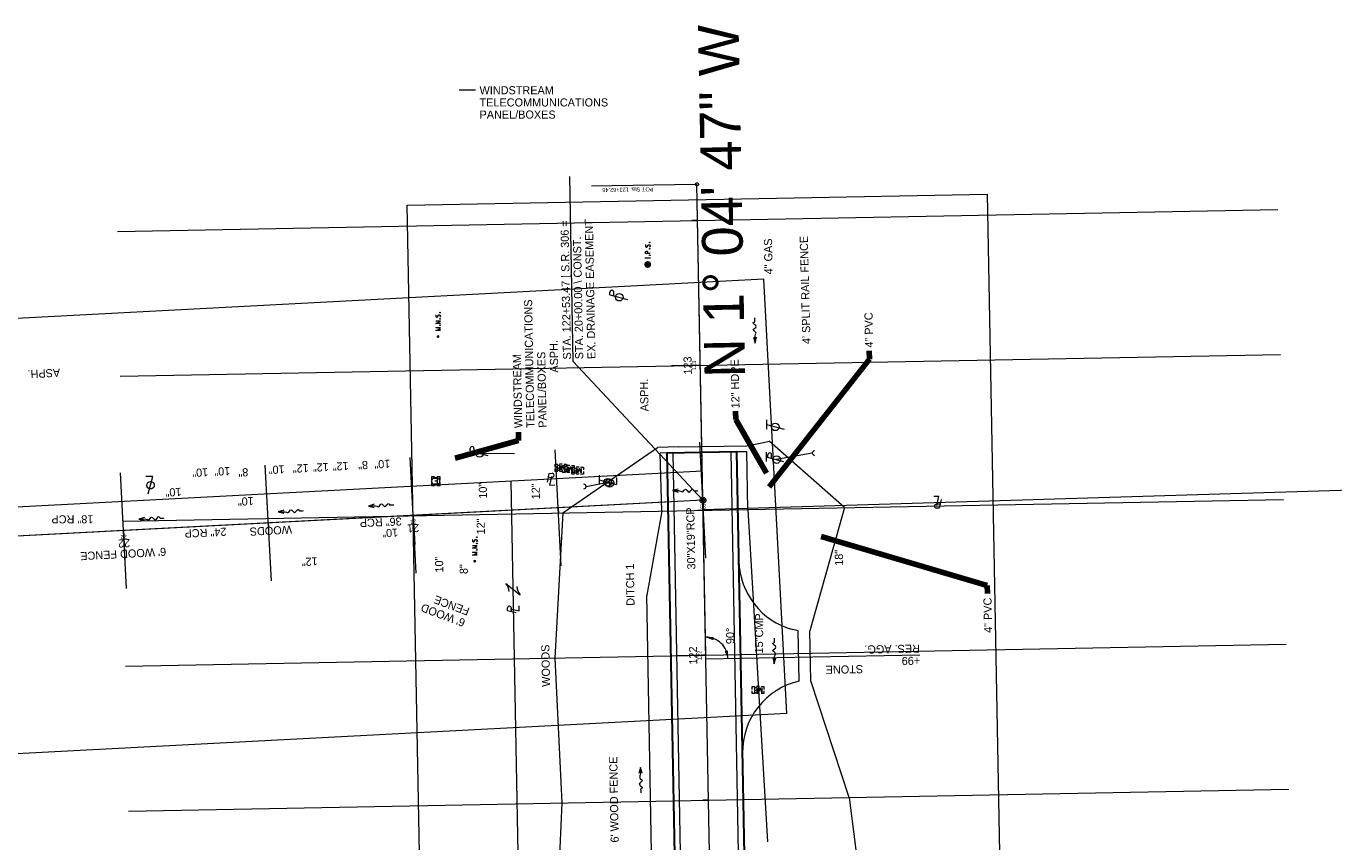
# Model space of a CAD drawing. Extents: x 2285774 to 2287976, y 637960 to 640390.
# Tile 8 of 9: x 2287126 to 2287577, y 640109 to 640390. Entities that reach past the tile are written whole.
import ezdxf
from ezdxf.enums import TextEntityAlignment as Align

# ---------------------------------------------------------------- set-up
doc = ezdxf.new("R2010")
doc.units = 0
doc.header["$LTSCALE"] = 20
doc.header["$MEASUREMENT"] = 0
for name, pattern in [('cl10', [50, 2.5, -2.5, 40, -2.5, 2.5]), ('cl100', [100, 10, -10, 60, -10, 10]), ('cl20', [100, 5, -5, 80, -5, 5]), ('DGN Style 7', [105.389891, 47.425451, -21.077978, 15.808484, -21.077978])]:
    doc.linetypes.add(name, pattern=pattern)
for name, color, linetype, lineweight, true_color in [('DR_X_Flow_Arrow', 7, 'Continuous', 0, 0x87cefa), ('PV_P_Drive', 7, 'Continuous', 13, 0xff1493), ('PV_P_Saw_Cut_Line', 7, 'Continuous', 13, 0x99cc33), ('PV_P_Shoulder', 7, 'Continuous', 13, 0xff8000), ('RW_P_Const_Limits', 7, 'constlimit', 0, 0x00ffa1), ('UT_X_Telecom', 7, 'Continuous', 0, 0xff8000), ('UT_X_Telecom_Cells', 7, 'Continuous', 0, 0xff8000)]:
    doc.layers.add(name, color=color, linetype=linetype, lineweight=lineweight, true_color=true_color)
for name, color, linetype, lineweight in [('DR_X_Text', 7, 'Continuous', 0), ('DV_X_Property_Line', 7, 'Continuous', 0), ('EV_Ecological_Text', 7, 'Continuous', 13), ('GE_P_CL_10', 7, 'cl10', 13), ('GE_P_CL_100', 7, 'cl100', 13), ('GE_P_CL_20', 7, 'cl20', 13), ('GE_P_Driveway_CL', 7, 'DGN Style 7', 13), ('GK_Clip_Borders', 7, 'Continuous', 0), ('GK_Patterns', 7, 'Continuous', 0), ('LT_X_Poles', 2, 'Continuous', 0), ('PV_P_EOP', 7, 'Continuous', 30), ('PV_X_Text', 7, 'Continuous', 0), ('RD_X_Cells', 7, 'Continuous', 0), ('RD_X_Text', 7, 'Continuous', 0), ('SV_P_Control_Cells_Set', 7, 'Continuous', 0), ('SV_P_Mon_Cells_Set', 7, 'Continuous', 0), ('SV_X_Control_Cells_Found', 7, 'Continuous', 0), ('TX_P_20', 7, 'Continuous', 13), ('UT_X_Electric_Cells', 1, 'Continuous', 0), ('UT_X_Misc_Cells', 7, 'Continuous', 0), ('UT_X_Telecom_Text', 7, 'Continuous', 0), ('UT_X_Water_Text', 7, 'Continuous', 0), ('VG_X_Text', 7, 'Continuous', 0)]:
    doc.layers.add(name, color=color, linetype=linetype, lineweight=lineweight)
doc.layers.add('GK_Visualization', color=7, linetype='Continuous', lineweight=13, true_color=0xff8000, plot=False)
doc.styles.add('L120', font='simplex.shx', dxfattribs={"height": 2.399995})
doc.styles.add('Slanted-Normal LS 0.50', font='font31.shx', dxfattribs={"height": 0.14})
doc.styles.add('Slanted-Normal LS 0.50_0', font='font31.shx')
doc.styles.add('Style-font30', font='font30.shx')
doc.styles.add('Style-font31', font='font31.shx')
doc.linetypes.add('constlimit', pattern='A,0.65,-0.1,[96,dgnlstyle-ODOT_Linestyles.shx,S=0.000398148,R=0,X=0,Y=0],-0.1', length=0.85)
doc.dimstyles.get("Standard").update_dxf_attribs({"dimtxt": 2.399995, "dimasz": 0.1, "dimexe": 0.05, "dimexo": 0.05, "dimgap": 0.05, "dimtad": 1, "dimlfac": 1.000002, "dimzin": 0, "dimdsep": 46, "dimtxsty": 'L120', "dimcen": 0.05, "dimclrd": 256, "dimclre": 256, "dimaunit": 1, "dimadec": 1, "dimazin": 0, "dimtfac": 1, "dimtmove": 0, "dimatfit": 3, "dimfxl": 1, "dimfrac": 1, "dimtolj": 1, "dimtzin": 0, "dimlwd": -1, "dimlwe": -1, "dimarcsym": 0})

# ---------------------------------------------------------------- blocks, each defined once
blk = doc.blocks.new('X')
at = {"layer": 'GK_Visualization'}
for p, q in [((-0.07, -0.07), (0.07, 0.07)), ((-0.07, 0.07), (0.07, -0.07))]:
    blk.add_line(p, q, dxfattribs=at)
blk = doc.blocks.new('*D14')
at = {"layer": 'TX_P_20'}
blk.add_arc((2287360.17, 640171.61), 7.58, 1.0798, 91.0798, dxfattribs=at)
at = {"layer": 'TX_P_20', "extrusion": (0, 0, -1)}
blk.add_solid([(-2287362.69, 640178.18), (-2287360.03, 640179.2), (-2287362.88, 640179.28)], dxfattribs=at)
at = {"layer": 'TX_P_20'}
blk.add_solid([(2287367.73, 640174.61), (2287367.75, 640171.76), (2287366.63, 640174.39)], dxfattribs=at)
at = {"layer": 'TX_P_20', "style": 'Slanted-Normal LS 0.50'}
blk.add_text('90°', height=2.8, rotation=91.0798, dxfattribs=at).set_placement((2287368.54, 640176.83), align=Align.MIDDLE_LEFT)
blk = doc.blocks.new('PLM_10')
at = {"layer": 'DV_X_Property_Line'}
blk.add_line((-0.04, 0.031), (0.025, 0.031), dxfattribs=at)
at = {"layer": 'DV_X_Property_Line', "flags": 128}
for points in [[(-0.061, -0.048), (-0.022, 0.1), (0.03, 0.1)], [(0.013, 0.048), (-0.026, -0.1), (0.061, -0.1)]]:
    blk.add_lwpolyline(points, dxfattribs=at)
at = {"layer": 'DV_X_Property_Line'}
blk.add_arc((0.024, 0.066), 0.0345, 270.471, 81.3281, dxfattribs=at)
blk = doc.blocks.new('PLM_11')
at = {"layer": 'DV_X_Property_Line'}
blk.add_line((-0.04, 0.031), (0.025, 0.031), dxfattribs=at)
at = {"layer": 'DV_X_Property_Line', "flags": 128}
for points in [[(-0.061, -0.048), (-0.022, 0.1), (0.03, 0.1)], [(0.013, 0.048), (-0.026, -0.1), (0.061, -0.1)]]:
    blk.add_lwpolyline(points, dxfattribs=at)
at = {"layer": 'DV_X_Property_Line'}
blk.add_arc((0.024, 0.066), 0.0345, 270.471, 81.3281, dxfattribs=at)
blk = doc.blocks.new('DFL-X_11')
at = {"layer": 'DR_X_Flow_Arrow', "flags": 128}
blk.add_lwpolyline([(-0.08, -0.021), (0, 0), (-0.08, 0.022)], dxfattribs=at)
at = {"layer": 'DR_X_Flow_Arrow'}
blk.add_open_spline([(0, 0), (-0.028, 0), (-0.055, 0), (-0.083, 0), (-0.094, 0), (-0.105, 0.005), (-0.116, 0.008), (-0.123, 0.01), (-0.131, 0.013), (-0.137, 0.015), (-0.152, 0.02), (-0.165, -0.02), (-0.179, -0.022), (-0.195, -0.023), (-0.212, 0.018), (-0.228, 0.019), (-0.245, 0.021), (-0.266, -0.028), (-0.284, -0.022), (-0.29, -0.02), (-0.287, 0.001), (-0.295, 0.001), (-0.313, 0), (-0.332, 0), (-0.35, 0)], degree=3, knots=[0, 0, 0, 0, 0.203531, 0.203531, 0.203531, 0.286234, 0.286234, 0.286234, 0.340272, 0.340272, 0.340272, 0.477755, 0.477755, 0.477755, 0.633727, 0.633727, 0.633727, 0.804111, 0.804111, 0.804111, 0.865463, 0.865463, 0.865463, 1, 1, 1, 1], dxfattribs=at)
blk = doc.blocks.new('DFL-X_12')
at = {"layer": 'DR_X_Flow_Arrow', "flags": 128}
blk.add_lwpolyline([(-0.08, -0.021), (0, 0), (-0.08, 0.022)], dxfattribs=at)
at = {"layer": 'DR_X_Flow_Arrow'}
blk.add_open_spline([(0, 0), (-0.028, 0), (-0.055, 0), (-0.083, 0), (-0.094, 0), (-0.105, 0.005), (-0.116, 0.008), (-0.123, 0.01), (-0.131, 0.013), (-0.137, 0.015), (-0.152, 0.02), (-0.165, -0.02), (-0.179, -0.022), (-0.195, -0.023), (-0.212, 0.018), (-0.228, 0.02), (-0.245, 0.021), (-0.266, -0.028), (-0.284, -0.022), (-0.29, -0.02), (-0.287, 0.001), (-0.295, 0.001), (-0.313, 0), (-0.332, 0), (-0.35, 0)], degree=3, knots=[0, 0, 0, 0, 0.203531, 0.203531, 0.203531, 0.286234, 0.286234, 0.286234, 0.340272, 0.340272, 0.340272, 0.477755, 0.477755, 0.477755, 0.633727, 0.633727, 0.633727, 0.804111, 0.804111, 0.804111, 0.865463, 0.865463, 0.865463, 1, 1, 1, 1], dxfattribs=at)
blk = doc.blocks.new('DFL-X_13')
at = {"layer": 'DR_X_Flow_Arrow', "flags": 128}
blk.add_lwpolyline([(-0.08, -0.021), (0, 0), (-0.08, 0.021)], dxfattribs=at)
at = {"layer": 'DR_X_Flow_Arrow'}
blk.add_open_spline([(0, 0), (-0.028, 0), (-0.055, 0), (-0.083, 0), (-0.094, 0), (-0.105, 0.005), (-0.116, 0.008), (-0.123, 0.01), (-0.13, 0.013), (-0.137, 0.015), (-0.153, 0.02), (-0.164, -0.02), (-0.179, -0.022), (-0.196, -0.023), (-0.211, 0.018), (-0.228, 0.019), (-0.246, 0.021), (-0.266, -0.028), (-0.284, -0.022), (-0.29, -0.02), (-0.287, 0.001), (-0.295, 0.001), (-0.313, 0), (-0.332, 0), (-0.35, 0)], degree=3, knots=[0, 0, 0, 0, 0.203531, 0.203531, 0.203531, 0.286234, 0.286234, 0.286234, 0.340272, 0.340272, 0.340272, 0.477755, 0.477755, 0.477755, 0.633727, 0.633727, 0.633727, 0.804111, 0.804111, 0.804111, 0.865463, 0.865463, 0.865463, 1, 1, 1, 1], dxfattribs=at)
blk = doc.blocks.new('DFL-X_14')
at = {"layer": 'DR_X_Flow_Arrow', "flags": 128}
blk.add_lwpolyline([(-0.08, -0.021), (0, 0), (-0.08, 0.021)], dxfattribs=at)
at = {"layer": 'DR_X_Flow_Arrow'}
blk.add_open_spline([(0, 0), (-0.028, 0), (-0.055, 0), (-0.083, 0), (-0.094, 0), (-0.105, 0.005), (-0.116, 0.008), (-0.123, 0.01), (-0.13, 0.013), (-0.137, 0.015), (-0.153, 0.02), (-0.164, -0.02), (-0.179, -0.022), (-0.196, -0.023), (-0.211, 0.018), (-0.228, 0.019), (-0.246, 0.021), (-0.266, -0.028), (-0.284, -0.022), (-0.29, -0.02), (-0.287, 0.001), (-0.295, 0.001), (-0.313, 0), (-0.332, 0), (-0.35, 0)], degree=3, knots=[0, 0, 0, 0, 0.203531, 0.203531, 0.203531, 0.286234, 0.286234, 0.286234, 0.340272, 0.340272, 0.340272, 0.477755, 0.477755, 0.477755, 0.633727, 0.633727, 0.633727, 0.804111, 0.804111, 0.804111, 0.865463, 0.865463, 0.865463, 1, 1, 1, 1], dxfattribs=at)
blk = doc.blocks.new('DFL-X_15')
at = {"layer": 'DR_X_Flow_Arrow', "flags": 128}
blk.add_lwpolyline([(-0.08, -0.021), (0, 0), (-0.08, 0.021)], dxfattribs=at)
at = {"layer": 'DR_X_Flow_Arrow'}
blk.add_open_spline([(0, 0), (-0.028, 0), (-0.055, 0), (-0.083, 0), (-0.094, 0), (-0.105, 0.005), (-0.116, 0.008), (-0.123, 0.01), (-0.13, 0.013), (-0.137, 0.015), (-0.153, 0.02), (-0.164, -0.02), (-0.179, -0.022), (-0.196, -0.023), (-0.211, 0.018), (-0.228, 0.019), (-0.246, 0.021), (-0.266, -0.028), (-0.284, -0.022), (-0.29, -0.02), (-0.287, 0.001), (-0.295, 0.001), (-0.313, 0), (-0.332, 0), (-0.35, 0)], degree=3, knots=[0, 0, 0, 0, 0.203531, 0.203531, 0.203531, 0.286234, 0.286234, 0.286234, 0.340272, 0.340272, 0.340272, 0.477755, 0.477755, 0.477755, 0.633727, 0.633727, 0.633727, 0.804111, 0.804111, 0.804111, 0.865463, 0.865463, 0.865463, 1, 1, 1, 1], dxfattribs=at)
blk = doc.blocks.new('TELP_5')
at = {"layer": 'UT_X_Telecom_Cells'}
for p, q in [((0.12, 0.15), (-0.04, 0.15)), ((0.04, 0.15), (-0.04, -0.15))]:
    blk.add_line(p, q, dxfattribs=at)
blk.add_circle((0, 0), 0.065, dxfattribs=at)
blk = doc.blocks.new('TPW_17')
at = {"layer": 'UT_X_Misc_Cells'}
for p, q in [((0.128, 0.18), (-0.032, 0.18)), ((0.048, 0.18), (-0.032, -0.12)), ((0.023, 0.086), (0.083, 0.086)), ((0.04, 0.15), (0.083, 0.15))]:
    blk.add_line(p, q, dxfattribs=at)
blk.add_circle((0, 0), 0.065, dxfattribs=at)
blk.add_arc((0.083, 0.118), 0.0319, 268.8767, 91.1233, dxfattribs=at)
blk = doc.blocks.new('PP_1')
at = {"layer": 'UT_X_Electric_Cells'}
for p, q in [((0.043, 0.16), (-0.037, -0.14)), ((0.026, 0.096), (0.085, 0.096)), ((0.043, 0.16), (0.085, 0.16))]:
    blk.add_line(p, q, dxfattribs=at)
blk.add_circle((0, 0), 0.065, dxfattribs=at)
blk.add_arc((0.086, 0.128), 0.0319, 268.8767, 91.1233, dxfattribs=at)
blk = doc.blocks.new('TLGT')
at = {"layer": 'UT_X_Misc_Cells'}
for p, q in [((0.12, 0.15), (-0.04, 0.15)), ((0.04, 0.15), (-0.04, -0.15)), ((0.08, -0.15), (-0.04, -0.15))]:
    blk.add_line(p, q, dxfattribs=at)
blk.add_circle((0, 0), 0.065, dxfattribs=at)
blk = doc.blocks.new('MB_1')
at = {"layer": 'RD_X_Cells'}
for p, q in [((-0.026, 0.061), (0.025, 0.061)), ((-0.026, -0.061), (0.025, -0.061))]:
    blk.add_line(p, q, dxfattribs=at)
at = {"layer": 'RD_X_Cells', "flags": 128}
for points in [[(-0.1, 0.013), (-0.1, 0.061), (-0.051, 0.061)], [(-0.065, -0.04), (-0.065, 0.04), (-0.036, -0.04), (-0.008, 0.04), (-0.008, -0.04)], [(0.051, 0.003), (0.054, 0.007), (0.056, 0.009), (0.057, 0.01), (0.058, 0.012), (0.059, 0.014), (0.06, 0.016), (0.061, 0.02), (0.061, 0.022), (0.061, 0.025), (0.061, 0.029), (0.059, 0.032), (0.057, 0.034), (0.054, 0.037), (0.052, 0.038), (0.05, 0.039), (0.047, 0.04), (0.016, 0.04), (0.016, -0.04), (0.051, -0.04), (0.055, -0.037), (0.059, -0.034), (0.062, -0.029), (0.064, -0.024), (0.065, -0.018), (0.065, -0.014), (0.064, -0.01), (0.061, -0.005), (0.058, -0.001), (0.051, 0.003), (0.016, 0.003)], [(0.05, 0.061), (0.1, 0.061), (0.1, 0.013)], [(-0.051, -0.061), (-0.1, -0.061), (-0.1, -0.013)], [(0.1, -0.013), (0.1, -0.061), (0.05, -0.061)]]:
    blk.add_lwpolyline(points, dxfattribs=at)
blk = doc.blocks.new('IPS_5')
at = {"layer": 'SV_P_Mon_Cells_Set'}
h = blk.add_hatch(color=256, dxfattribs=at)
edge = h.paths.add_edge_path()
edge.add_arc((0, 0), 0.06, 0, 360)
at = {"layer": 'SV_P_Mon_Cells_Set', "flags": 128}
for points in [[(0.101, 0.04), (0.119, 0.04)], [(0.11, -0.04), (0.11, 0.04)], [(0.188, -0.04), (0.188, 0.04), (0.214, 0.04), (0.217, 0.039), (0.221, 0.038), (0.223, 0.037), (0.224, 0.036), (0.227, 0.033), (0.228, 0.029), (0.229, 0.024), (0.229, 0.017), (0.229, 0.014), (0.228, 0.01), (0.226, 0.006), (0.223, 0.004), (0.222, 0.003), (0.219, 0.002), (0.214, 0.001), (0.188, 0.001)], [(0.338, 0.034), (0.337, 0.036), (0.336, 0.037), (0.331, 0.039), (0.325, 0.04), (0.32, 0.04), (0.319, 0.04), (0.311, 0.038), (0.305, 0.034), (0.302, 0.029), (0.3, 0.024), (0.3, 0.021), (0.302, 0.016), (0.306, 0.011), (0.336, -0.008), (0.339, -0.01), (0.34, -0.013), (0.341, -0.017), (0.341, -0.02), (0.341, -0.024), (0.34, -0.027), (0.339, -0.03), (0.338, -0.032), (0.337, -0.034), (0.335, -0.036), (0.334, -0.037), (0.331, -0.039), (0.33, -0.039), (0.325, -0.04), (0.317, -0.04), (0.312, -0.039), (0.305, -0.034), (0.3, -0.03)], [(0.101, -0.04), (0.119, -0.04)], [(0.158, -0.029), (0.16, -0.029), (0.162, -0.03), (0.164, -0.033), (0.164, -0.036), (0.162, -0.039), (0.16, -0.04), (0.158, -0.04), (0.156, -0.039), (0.154, -0.036), (0.154, -0.033), (0.156, -0.03), (0.158, -0.029)], [(0.27, -0.029), (0.273, -0.029), (0.275, -0.03), (0.276, -0.033), (0.276, -0.036), (0.275, -0.039), (0.273, -0.04), (0.27, -0.04), (0.268, -0.039), (0.267, -0.036), (0.267, -0.033), (0.268, -0.03), (0.27, -0.029)], [(0.379, -0.029), (0.382, -0.029), (0.384, -0.03), (0.385, -0.033), (0.385, -0.036), (0.384, -0.039), (0.382, -0.04), (0.379, -0.04), (0.378, -0.039), (0.376, -0.036), (0.376, -0.033), (0.378, -0.03), (0.379, -0.029)]]:
    blk.add_lwpolyline(points, dxfattribs=at)
blk = doc.blocks.new('MB_2')
at = {"layer": 'RD_X_Cells'}
for p, q in [((-0.026, 0.061), (0.025, 0.061)), ((-0.026, -0.061), (0.025, -0.061))]:
    blk.add_line(p, q, dxfattribs=at)
at = {"layer": 'RD_X_Cells', "flags": 128}
for points in [[(-0.1, 0.013), (-0.1, 0.061), (-0.051, 0.061)], [(-0.065, -0.04), (-0.065, 0.04), (-0.036, -0.04), (-0.008, 0.04), (-0.008, -0.04)], [(0.051, 0.003), (0.054, 0.007), (0.056, 0.009), (0.057, 0.01), (0.058, 0.012), (0.059, 0.014), (0.06, 0.016), (0.061, 0.02), (0.061, 0.022), (0.061, 0.025), (0.061, 0.029), (0.059, 0.032), (0.057, 0.034), (0.054, 0.037), (0.052, 0.038), (0.05, 0.039), (0.047, 0.04), (0.016, 0.04), (0.016, -0.04), (0.051, -0.04), (0.055, -0.037), (0.059, -0.034), (0.062, -0.029), (0.064, -0.024), (0.065, -0.018), (0.065, -0.014), (0.064, -0.01), (0.061, -0.005), (0.058, -0.001), (0.051, 0.003), (0.016, 0.003)], [(0.05, 0.061), (0.1, 0.061), (0.1, 0.013)], [(-0.051, -0.061), (-0.1, -0.061), (-0.1, -0.013)], [(0.1, -0.013), (0.1, -0.061), (0.05, -0.061)]]:
    blk.add_lwpolyline(points, dxfattribs=at)
blk = doc.blocks.new('MB_3')
at = {"layer": 'RD_X_Cells'}
for p, q in [((-0.026, 0.061), (0.024, 0.061)), ((-0.026, -0.061), (0.024, -0.061))]:
    blk.add_line(p, q, dxfattribs=at)
at = {"layer": 'RD_X_Cells', "flags": 128}
for points in [[(-0.1, 0.013), (-0.1, 0.061), (-0.052, 0.061)], [(-0.065, -0.04), (-0.065, 0.04), (-0.036, -0.04), (-0.008, 0.04), (-0.008, -0.04)], [(0.051, 0.003), (0.054, 0.007), (0.056, 0.009), (0.057, 0.01), (0.058, 0.012), (0.059, 0.014), (0.06, 0.016), (0.061, 0.02), (0.061, 0.022), (0.061, 0.025), (0.061, 0.029), (0.059, 0.032), (0.057, 0.034), (0.054, 0.037), (0.052, 0.038), (0.05, 0.039), (0.047, 0.04), (0.016, 0.04), (0.016, -0.04), (0.051, -0.04), (0.055, -0.037), (0.059, -0.034), (0.062, -0.029), (0.064, -0.024), (0.065, -0.018), (0.065, -0.014), (0.064, -0.01), (0.061, -0.005), (0.058, -0.001), (0.051, 0.003), (0.016, 0.003)], [(0.05, 0.061), (0.1, 0.061), (0.1, 0.013)], [(-0.052, -0.061), (-0.1, -0.061), (-0.1, -0.013)], [(0.1, -0.013), (0.1, -0.061), (0.05, -0.061)]]:
    blk.add_lwpolyline(points, dxfattribs=at)
blk = doc.blocks.new('MB_4')
at = {"layer": 'RD_X_Cells'}
for p, q in [((-0.026, 0.061), (0.024, 0.061)), ((-0.026, -0.061), (0.024, -0.061))]:
    blk.add_line(p, q, dxfattribs=at)
at = {"layer": 'RD_X_Cells', "flags": 128}
for points in [[(-0.1, 0.013), (-0.1, 0.061), (-0.052, 0.061)], [(-0.065, -0.04), (-0.065, 0.04), (-0.036, -0.04), (-0.008, 0.04), (-0.008, -0.04)], [(0.051, 0.003), (0.054, 0.007), (0.056, 0.009), (0.057, 0.01), (0.058, 0.012), (0.059, 0.014), (0.06, 0.016), (0.061, 0.02), (0.061, 0.022), (0.061, 0.025), (0.061, 0.029), (0.059, 0.032), (0.057, 0.034), (0.054, 0.037), (0.052, 0.038), (0.05, 0.039), (0.047, 0.04), (0.016, 0.04), (0.016, -0.04), (0.051, -0.04), (0.055, -0.037), (0.059, -0.034), (0.062, -0.029), (0.064, -0.024), (0.065, -0.018), (0.065, -0.014), (0.064, -0.01), (0.061, -0.005), (0.058, -0.001), (0.051, 0.003), (0.016, 0.003)], [(0.05, 0.061), (0.1, 0.061), (0.1, 0.013)], [(-0.052, -0.061), (-0.1, -0.061), (-0.1, -0.013)], [(0.1, -0.013), (0.1, -0.061), (0.05, -0.061)]]:
    blk.add_lwpolyline(points, dxfattribs=at)
blk = doc.blocks.new('EM')
at = {"layer": 'UT_X_Electric_Cells'}
blk.add_line((-0.028, 0), (0.017, 0), dxfattribs=at)
at = {"layer": 'UT_X_Electric_Cells', "flags": 128}
for points in [[(-0.02, 0.075), (-0.075, 0.075), (-0.075, 0.02)], [(0.028, 0.045), (-0.028, 0.045), (-0.028, -0.045), (0.028, -0.045)], [(0.075, 0.02), (0.075, 0.075), (0.02, 0.075)], [(-0.075, -0.02), (-0.075, -0.075), (-0.02, -0.075)], [(0.02, -0.075), (0.075, -0.075), (0.075, -0.02)]]:
    blk.add_lwpolyline(points, dxfattribs=at)
at = {"layer": 'UT_X_Electric_Cells'}
blk.add_circle((0, 0), 0.0675, dxfattribs=at)
blk = doc.blocks.new('PP_2')
at = {"layer": 'UT_X_Electric_Cells'}
for p, q in [((0.043, 0.16), (-0.037, -0.14)), ((0.026, 0.096), (0.085, 0.096)), ((0.043, 0.16), (0.085, 0.16))]:
    blk.add_line(p, q, dxfattribs=at)
blk.add_circle((0, 0), 0.065, dxfattribs=at)
blk.add_arc((0.086, 0.128), 0.0319, 268.8767, 91.1233, dxfattribs=at)
blk = doc.blocks.new('LPOLE_4')
at = {"layer": 'LT_X_Poles', "flags": 128}
blk.add_lwpolyline([(0.039, 0.148), (-0.039, -0.152), (0.079, -0.152)], dxfattribs=at)
at = {"layer": 'LT_X_Poles'}
blk.add_circle((0, 0), 0.065, dxfattribs=at)
blk = doc.blocks.new('DM_4')
at = {"layer": 'UT_X_Misc_Cells'}
h = blk.add_hatch(color=256, dxfattribs=at)
edge = h.paths.add_edge_path()
edge.add_arc((0, 0), 0.01, 0, 360)
blk.add_arc((0.04, 0), 0.04, 90, 270, dxfattribs=at)
blk = doc.blocks.new('DM_5')
at = {"layer": 'UT_X_Misc_Cells'}
h = blk.add_hatch(color=256, dxfattribs=at)
edge = h.paths.add_edge_path()
edge.add_arc((0, 0), 0.01, 0, 360)
blk.add_arc((0.04, 0), 0.04, 90, 270, dxfattribs=at)
blk = doc.blocks.new('MNAILS')
at = {"layer": 'SV_P_Control_Cells_Set'}
h = blk.add_hatch(color=256, dxfattribs=at)
edge = h.paths.add_edge_path()
edge.add_arc((0, 0), 0.0249, 0, 360)
at = {"layer": 'SV_P_Control_Cells_Set', "flags": 128}
for points in [[(0.105, -0.04), (0.105, 0.04), (0.13, -0.04), (0.154, 0.04), (0.154, -0.04)], [(0.223, -0.04), (0.223, 0.04), (0.264, -0.04), (0.264, 0.04)], [(0.372, 0.034), (0.371, 0.036), (0.369, 0.037), (0.364, 0.039), (0.358, 0.04), (0.354, 0.04), (0.352, 0.04), (0.345, 0.038), (0.339, 0.034), (0.335, 0.029), (0.334, 0.024), (0.334, 0.02), (0.335, 0.015), (0.339, 0.011), (0.37, -0.008), (0.372, -0.01), (0.373, -0.013), (0.375, -0.017), (0.375, -0.02), (0.374, -0.024), (0.373, -0.027), (0.372, -0.03), (0.371, -0.032), (0.37, -0.034), (0.369, -0.036), (0.367, -0.038), (0.365, -0.039), (0.363, -0.039), (0.358, -0.04), (0.35, -0.04), (0.345, -0.039), (0.338, -0.034), (0.334, -0.031)], [(0.193, -0.029), (0.195, -0.029), (0.197, -0.031), (0.199, -0.033), (0.199, -0.036), (0.197, -0.039), (0.195, -0.04), (0.193, -0.04), (0.191, -0.039), (0.189, -0.036), (0.189, -0.033), (0.191, -0.031), (0.193, -0.029)], [(0.303, -0.029), (0.306, -0.029), (0.308, -0.031), (0.31, -0.033), (0.31, -0.036), (0.308, -0.039), (0.306, -0.04), (0.303, -0.04), (0.302, -0.039), (0.3, -0.036), (0.3, -0.033), (0.302, -0.031), (0.303, -0.029)], [(0.413, -0.029), (0.415, -0.029), (0.417, -0.031), (0.419, -0.033), (0.419, -0.036), (0.417, -0.039), (0.415, -0.04), (0.413, -0.04), (0.411, -0.039), (0.409, -0.036), (0.409, -0.033), (0.411, -0.031), (0.413, -0.029)]]:
    blk.add_lwpolyline(points, dxfattribs=at)
blk = doc.blocks.new('MNAILS_1')
at = {"layer": 'SV_P_Control_Cells_Set'}
h = blk.add_hatch(color=256, dxfattribs=at)
edge = h.paths.add_edge_path()
edge.add_arc((0, 0), 0.0249, 0, 360)
at = {"layer": 'SV_P_Control_Cells_Set', "flags": 128}
for points in [[(0.105, -0.04), (0.105, 0.04), (0.13, -0.04), (0.154, 0.04), (0.154, -0.04)], [(0.223, -0.04), (0.223, 0.04), (0.264, -0.04), (0.264, 0.04)], [(0.372, 0.034), (0.371, 0.036), (0.369, 0.037), (0.364, 0.039), (0.358, 0.04), (0.354, 0.04), (0.352, 0.04), (0.345, 0.038), (0.339, 0.034), (0.335, 0.029), (0.334, 0.024), (0.334, 0.02), (0.335, 0.015), (0.339, 0.011), (0.37, -0.008), (0.372, -0.01), (0.373, -0.013), (0.375, -0.017), (0.375, -0.02), (0.374, -0.024), (0.373, -0.027), (0.372, -0.03), (0.371, -0.032), (0.37, -0.034), (0.369, -0.036), (0.367, -0.038), (0.365, -0.039), (0.363, -0.039), (0.358, -0.04), (0.35, -0.04), (0.345, -0.039), (0.338, -0.034), (0.334, -0.031)], [(0.193, -0.029), (0.195, -0.029), (0.197, -0.031), (0.199, -0.033), (0.199, -0.036), (0.197, -0.039), (0.195, -0.04), (0.193, -0.04), (0.191, -0.039), (0.189, -0.036), (0.189, -0.033), (0.191, -0.031), (0.193, -0.029)], [(0.303, -0.029), (0.306, -0.029), (0.308, -0.031), (0.31, -0.033), (0.31, -0.036), (0.308, -0.039), (0.306, -0.04), (0.303, -0.04), (0.302, -0.039), (0.3, -0.036), (0.3, -0.033), (0.302, -0.031), (0.303, -0.029)], [(0.413, -0.029), (0.415, -0.029), (0.417, -0.031), (0.419, -0.033), (0.419, -0.036), (0.417, -0.039), (0.415, -0.04), (0.413, -0.04), (0.411, -0.039), (0.409, -0.036), (0.409, -0.033), (0.411, -0.031), (0.413, -0.029)]]:
    blk.add_lwpolyline(points, dxfattribs=at)
blk = doc.blocks.new('BM_2')
at = {"layer": 'SV_X_Control_Cells_Found'}
for p, q in [((-0.071, 0), (0.07, 0)), ((0, 0.07), (0, -0.071))]:
    blk.add_line(p, q, dxfattribs=at)
blk.add_circle((0, 0), 0.0705, dxfattribs=at)
blk = doc.blocks.new('DFL-X_33')
at = {"layer": 'DR_X_Flow_Arrow', "flags": 128}
blk.add_lwpolyline([(-0.08, -0.021), (0, 0), (-0.08, 0.022)], dxfattribs=at)
at = {"layer": 'DR_X_Flow_Arrow'}
blk.add_open_spline([(0, 0), (-0.028, 0), (-0.055, 0), (-0.083, 0), (-0.094, 0), (-0.105, 0.005), (-0.116, 0.008), (-0.123, 0.01), (-0.131, 0.013), (-0.137, 0.015), (-0.152, 0.02), (-0.165, -0.02), (-0.179, -0.022), (-0.196, -0.023), (-0.211, 0.018), (-0.228, 0.02), (-0.246, 0.021), (-0.266, -0.028), (-0.284, -0.022), (-0.29, -0.02), (-0.287, 0.001), (-0.295, 0.001), (-0.313, 0), (-0.332, 0), (-0.35, 0)], degree=3, knots=[0, 0, 0, 0, 0.203531, 0.203531, 0.203531, 0.286234, 0.286234, 0.286234, 0.340272, 0.340272, 0.340272, 0.477755, 0.477755, 0.477755, 0.633727, 0.633727, 0.633727, 0.804111, 0.804111, 0.804111, 0.865463, 0.865463, 0.865463, 1, 1, 1, 1], dxfattribs=at)
blk = doc.blocks.new('DFL-X_34')
at = {"layer": 'DR_X_Flow_Arrow', "flags": 128}
blk.add_lwpolyline([(-0.08, -0.021), (0, 0), (-0.08, 0.022)], dxfattribs=at)
at = {"layer": 'DR_X_Flow_Arrow'}
blk.add_open_spline([(0, 0), (-0.028, 0), (-0.055, 0), (-0.083, 0), (-0.094, 0), (-0.105, 0.005), (-0.116, 0.008), (-0.123, 0.01), (-0.131, 0.013), (-0.137, 0.015), (-0.152, 0.02), (-0.165, -0.02), (-0.179, -0.022), (-0.196, -0.023), (-0.211, 0.018), (-0.228, 0.02), (-0.246, 0.021), (-0.266, -0.028), (-0.284, -0.022), (-0.29, -0.02), (-0.287, 0.001), (-0.295, 0.001), (-0.313, 0), (-0.332, 0), (-0.35, 0)], degree=3, knots=[0, 0, 0, 0, 0.203531, 0.203531, 0.203531, 0.286234, 0.286234, 0.286234, 0.340272, 0.340272, 0.340272, 0.477755, 0.477755, 0.477755, 0.633727, 0.633727, 0.633727, 0.804111, 0.804111, 0.804111, 0.865463, 0.865463, 0.865463, 1, 1, 1, 1], dxfattribs=at)
blk = doc.blocks.new('PLM_17')
at = {"layer": 'DV_X_Property_Line'}
blk.add_line((-0.04, 0.031), (0.025, 0.031), dxfattribs=at)
at = {"layer": 'DV_X_Property_Line', "flags": 128}
for points in [[(-0.061, -0.048), (-0.022, 0.1), (0.03, 0.1)], [(0.013, 0.048), (-0.026, -0.1), (0.061, -0.1)]]:
    blk.add_lwpolyline(points, dxfattribs=at)
at = {"layer": 'DV_X_Property_Line'}
blk.add_arc((0.024, 0.066), 0.0345, 270.471, 81.3281, dxfattribs=at)
blk = doc.blocks.new('OHK_4')
at = {"layer": 'DV_X_Property_Line'}
blk.add_line((-0.1, -0.12), (0.1, 0.12), dxfattribs=at)
for centre, start, end in [((-0.058, 0.335), 273.6945, 306.337), ((0.058, -0.335), 93.6945, 126.337)]:
    blk.add_arc(centre, 0.267, start, end, dxfattribs=at)

msp = doc.modelspace()

# ---------------------------------------------------------------- linework, layer by layer
at = {"layer": 'DV_X_Property_Line'}
for p, q in [((2287358.95, 640236.46), (2286805.09, 640207.4)), ((2287359.2, 640223.28), (2287760.13, 640235.45)), ((2287298.89, 639920.43), (2287293, 640233))]:
    msp.add_line(p, q, dxfattribs=at)
at = {"layer": 'GE_P_CL_10'}
for p, q in [((2287356.58, 640335.41), (2287320.72, 640334.73)), ((2287401.6, 637973.38), (2287357.08, 640335.42)), ((2287357.32, 640322.96), (2287356.32, 640322.95)), ((2287358.26, 640272.97), (2287357.26, 640272.95)), ((2287359.14, 640226.45), (2286805.5, 640197.41)), ((2287359.14, 640226.45), (2287359.19, 640225.46)), ((2287259.27, 640221.22), (2287259.32, 640220.22)), ((2287309.2, 640223.84), (2287309.26, 640222.84)), ((2287359.2, 640222.98), (2287358.2, 640222.96)), ((2287209.34, 640218.6), (2287209.39, 640217.6)), ((2287159.41, 640215.98), (2287159.46, 640214.98)), ((2287360.14, 640172.99), (2287359.14, 640172.97)), ((2287361.09, 640123), (2287360.09, 640122.98))]:
    msp.add_line(p, q, dxfattribs=at)
for centre in [(2287357.08, 640335.42), (2287359.14, 640226.45)]:
    msp.add_circle(centre, 0.5, dxfattribs=at)
at = {"layer": 'GE_P_CL_100'}
for p, q in [((2287401.6, 637973.38), (2287357.08, 640335.42)), ((2287358.26, 640272.97), (2287348.26, 640272.79)), ((2287359.14, 640226.45), (2286805.5, 640197.41)), ((2287259.27, 640221.22), (2287259.8, 640211.23)), ((2287159.41, 640215.98), (2287159.93, 640205.99)), ((2287360.14, 640172.99), (2287350.14, 640172.8))]:
    msp.add_line(p, q, dxfattribs=at)
at = {"layer": 'GE_P_CL_20'}
for p, q in [((2287401.6, 637973.38), (2287357.08, 640335.42)), ((2287357.32, 640322.96), (2287355.32, 640322.93)), ((2287358.26, 640272.97), (2287356.26, 640272.94)), ((2287359.14, 640226.45), (2286805.5, 640197.41)), ((2287359.14, 640226.45), (2287359.24, 640224.46)), ((2287259.27, 640221.22), (2287259.38, 640219.22)), ((2287309.2, 640223.84), (2287309.31, 640221.84)), ((2287359.2, 640222.98), (2287357.2, 640222.94)), ((2287209.34, 640218.6), (2287209.45, 640216.6)), ((2287159.41, 640215.98), (2287159.51, 640213.98)), ((2287360.14, 640172.99), (2287358.14, 640172.95)), ((2287361.09, 640123), (2287359.09, 640122.96))]:
    msp.add_line(p, q, dxfattribs=at)
msp.add_circle((2287359.14, 640226.45), 1, dxfattribs=at)
at = {"layer": 'GE_P_Driveway_CL'}
msp.add_line((2287433.93, 640173.01), (2287360.17, 640171.61), dxfattribs=at)
at = {"layer": 'GK_Clip_Borders'}
for p, q in [((2287257.2, 640328.25), (2287457.16, 640332.01)), ((2287493.1, 638425.19), (2287457.16, 640332.01)), ((2287293.14, 638421.42), (2287257.2, 640328.25)), ((2287380.17, 640302.66), (2286801.57, 640272.31)), ((2287388.03, 640152.87), (2287380.17, 640302.66)), ((2287388.03, 640152.87), (2286809.43, 640122.52))]:
    msp.add_line(p, q, dxfattribs=at)
at = {"layer": 'GK_Patterns'}
for p, q in [((2287157.35, 640319.2), (2287557.28, 640326.73)), ((2287158.29, 640269.2), (2287558.22, 640276.74)), ((2287310.25, 640203.86), (2287308.16, 640243.81)), ((2287360.18, 640206.48), (2287358.09, 640246.43)), ((2287260.32, 640201.24), (2287258.22, 640241.19)), ((2287160.46, 640196.01), (2287158.36, 640235.95)), ((2287210.39, 640198.62), (2287208.29, 640238.57)), ((2287159.24, 640219.21), (2287559.17, 640226.75)), ((2287160.18, 640169.22), (2287560.11, 640176.76)), ((2287161.12, 640119.23), (2287561.05, 640126.77))]:
    msp.add_line(p, q, dxfattribs=at)
for p in [(2287359.14, 640226.45), (2287259.27, 640221.22), (2287309.2, 640223.84), (2287209.34, 640218.6), (2287159.41, 640215.98)]:
    msp.add_point(p, dxfattribs=at)
at = {"layer": 'GK_Visualization', "flags": 128}
msp.add_lwpolyline([(2287359.14, 640226.45), (2286805.5, 640197.41)], dxfattribs=at)
at = {"layer": 'PV_P_Drive'}
for p, q in [((2287391.99, 640181.36), (2287390.12, 640181.85)), ((2287392.32, 640164.07), (2287391.99, 640181.36))]:
    msp.add_line(p, q, dxfattribs=at)
for centre, start, end in [((2287396.53, 640206.02), 181.0798, 255.1607), ((2287397.78, 640139.68), 102.6167, 181.0798)]:
    msp.add_arc(centre, 25, start, end, dxfattribs=at)
at = {"layer": 'PV_P_EOP'}
for p, q in [((2287346.83, 640242.75), (2287370.82, 640243.21)), ((2287353.3, 639899.31), (2287346.83, 640242.75)), ((2287377.25, 639901.88), (2287370.82, 640243.21))]:
    msp.add_line(p, q, dxfattribs=at)
at = {"layer": 'PV_P_Saw_Cut_Line'}
for p, q in [((2287348.83, 640242.79), (2287346.83, 640242.75)), ((2287355.3, 639899.35), (2287348.83, 640242.79)), ((2287370.82, 640243.21), (2287368.82, 640243.17)), ((2287375.26, 639901.62), (2287368.82, 640243.17))]:
    msp.add_line(p, q, dxfattribs=at)
at = {"layer": 'PV_P_Shoulder'}
for p, q in [((2287346.83, 640242.75), (2287344.41, 640242.71)), ((2287344.98, 640222.71), (2287344.41, 640242.71)), ((2287370.82, 640243.21), (2287374.28, 640243.27)), ((2287374.61, 640223.27), (2287374.28, 640243.27)), ((2287344.98, 640222.71), (2287339.75, 640193.71)), ((2287374.61, 640223.27), (2287381.36, 640108.62)), ((2287345.31, 639898.71), (2287339.75, 640193.71))]:
    msp.add_line(p, q, dxfattribs=at)
at = {"layer": 'RW_P_Const_Limits'}
for p, q in [((2287310.88, 640222.07), (2287343.43, 640244.69)), ((2287350.79, 640244.83), (2287343.43, 640244.69)), ((2287350.79, 640244.83), (2287374.24, 640245.27)), ((2287374.24, 640245.27), (2287380.03, 640246.38)), ((2287380.03, 640246.38), (2287381.98, 640246.85)), ((2287407.86, 640223.9), (2287381.98, 640246.85)), ((2287310.88, 640222.07), (2287308.06, 640172.01)), ((2287407.86, 640223.9), (2287395.99, 640181.43)), ((2287396.32, 640164.15), (2287395.99, 640181.43)), ((2287308.06, 640172.01), (2287310.47, 640122.05)), ((2287409.52, 640123.91), (2287396.32, 640164.15)), ((2287310.47, 640122.05), (2287308.4, 640072)), ((2287409.52, 640123.91), (2287415.81, 640074.02))]:
    msp.add_line(p, q, dxfattribs=at)
at = {"layer": 'TX_P_20'}
for q in [(2287313.23, 640338.17), (2287359.14, 640226.45)]:
    msp.add_line((2287314.43, 640274.34), q, dxfattribs=at)
at = {"layer": 'UT_X_Telecom'}
for p, q in [((2287294.2, 640242.47), (2287282.15, 640242.62)), ((2287396.83, 640242.74), (2287384.52, 640240.48)), ((2287318.89, 640231.19), (2287326.33, 640232.65))]:
    msp.add_line(p, q, dxfattribs=at)
at = {"layer": 'UT_X_Telecom_Text'}
msp.add_line((2287280.75, 640367.87), (2287275.15, 640367.87), dxfattribs=at)

# ---------------------------------------------------------------- block references
at = {"layer": 'DR_X_Flow_Arrow', "xscale": 25, "yscale": 25, "zscale": 25}
for name, p, rotation in [('DFL-X_33', (2287377.1, 640280.66), 270.7920535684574), ('DFL-X_12', (2287348.59, 640229.78), 179.3070470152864), ('DFL-X_13', (2287243.83, 640224.42), 183.0028026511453), ('DFL-X_15', (2287164.7, 640219.88), 183.0028026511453), ('DFL-X_14', (2287212.69, 640222.4), 183.0028026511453), ('DFL-X_11', (2287383.73, 640170.08), 269.3070470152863), ('DFL-X_34', (2287337.59, 640134.26), 90.79205356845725)]:
    msp.add_blockref(name, p, dxfattribs=dict(at, rotation=rotation))
at = {"layer": 'DV_X_Property_Line', "xscale": 20, "yscale": 20, "zscale": 20}
for name, p, rotation in [('PLM_11', (2287306.72, 640233.72), 3.002802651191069), ('PLM_10', (2287440.01, 640225.73), 181.6920513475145), ('OHK_4', (2287293.65, 640195.83), 271.0464957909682), ('PLM_17', (2287293.77, 640188.77), 91.04649579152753)]:
    msp.add_blockref(name, p, dxfattribs=dict(at, rotation=rotation))
at = {"layer": 'GK_Visualization'}
msp.add_blockref('X', (2287359.14, 640226.45), dxfattribs=at)
at = {"layer": 'LT_X_Poles', "xscale": 20, "yscale": 20, "zscale": 20, "rotation": 180.0000000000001}
msp.add_blockref('LPOLE_4', (2287168.75, 640231.63), dxfattribs=at)
at = {"layer": 'RD_X_Cells', "xscale": 20, "yscale": 20, "zscale": 20, "rotation": 180.0000000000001}
for name, p in [('MB_2', (2287310.15, 640237.64)), ('MB_3', (2287312.76, 640237.21)), ('MB_4', (2287315.91, 640236.65)), ('MB_1', (2287378.13, 640160.96))]:
    msp.add_blockref(name, p, dxfattribs=at)
at = {"layer": 'SV_P_Control_Cells_Set', "xscale": 20, "yscale": 20, "zscale": 20, "rotation": 90.00000000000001}
for name, p in [('MNAILS', (2287267.84, 640282.92)), ('MNAILS_1', (2287280.49, 640205.43))]:
    msp.add_blockref(name, p, dxfattribs=at)
at = {"layer": 'SV_P_Mon_Cells_Set', "xscale": 20, "yscale": 20, "zscale": 20, "rotation": 90.00000000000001}
msp.add_blockref('IPS_5', (2287340.1, 640307.76), dxfattribs=at)
at = {"layer": 'SV_X_Control_Cells_Found', "xscale": 20, "yscale": 20, "zscale": 20}
msp.add_blockref('BM_2', (2287326.97, 640232.41), dxfattribs=at)
at = {"layer": 'TX_P_20'}
msp.add_blockref('*D14', (0, 0), dxfattribs=at)
at = {"layer": 'UT_X_Electric_Cells', "xscale": 20, "yscale": 20, "zscale": 20}
for name, p, rotation in [('PP_1', (2287330.29, 640296.48), 90.00000000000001), ('PP_2', (2287282.15, 640242.62), 90.00000000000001), ('EM', (2287267.04, 640233.02), 180.0000000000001)]:
    msp.add_blockref(name, p, dxfattribs=dict(at, rotation=rotation))
at = {"layer": 'UT_X_Misc_Cells', "xscale": 20, "yscale": 20, "zscale": 20}
msp.add_blockref('DM_4', (2287396.83, 640242.74), dxfattribs=at)
for name, p, rotation in [('TPW_17', (2287384.52, 640240.48), 90.00000000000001), ('TLGT', (2287326.33, 640232.65), 90.00000000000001), ('DM_5', (2287318.89, 640231.19), 180.0000000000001)]:
    msp.add_blockref(name, p, dxfattribs=dict(at, rotation=rotation))
at = {"layer": 'UT_X_Telecom_Cells', "xscale": 20, "yscale": 20, "zscale": 20, "rotation": 90.00000000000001}
msp.add_blockref('TELP_5', (2287384.07, 640251.75), dxfattribs=at)

# ---------------------------------------------------------------- texts
at = {"layer": 'DR_X_Text', "style": 'Slanted-Normal LS 0.50'}
for s, rotation, p in [('18" RCP', 180, (2287149.05, 640218.47)), ('30"X19"RCP', 91.0798, (2287353.74, 640202.55)), ('24" RCP', 182.6765, (2287194.97, 640214.2)), ('36" RCP', 182.2374, (2287255.35, 640217.75)), ('15"CMP', 89.7166, (2287377.04, 640173.63))]:
    msp.add_text(s, height=2.8, rotation=rotation, dxfattribs=at).set_placement(p, align=Align.TOP_LEFT)
at = {"layer": 'DR_X_Text', "char_height": 2.8, "rotation": 91.0798, "line_spacing_factor": 0.615, "style": 'Style-font31'}
for s, insert, attachment_point in [('4" PVC', (2287416.43, 640279.1), 4), ('12" HDPE', (2287370.35, 640258.13), 4), ('4" PVC', (2287455.78, 640192.82), 3)]:
    msp.add_mtext(s, dxfattribs=dict(at, insert=insert, attachment_point=attachment_point))
at = {"layer": 'EV_Ecological_Text', "style": 'Style-font31'}
msp.add_text('DITCH 1', height=2.8, rotation=91.0798, dxfattribs=at).set_placement((2287335.59, 640190.08))
at = {"layer": 'GE_P_CL_10', "style": 'Style-font31'}
msp.add_text('POT Sta. 123+62.46', height=1.4, rotation=181.0798, dxfattribs=at).set_placement((2287342.1, 640334.44))
for s, rotation, p in [('123', 91.0798, (2287356.76, 640272.97)), ('20', 183.0028, (2287359.14, 640224.95)), ('21', 183.0028, (2287259.24, 640219.71)), ('22', 183.0028, (2287159.49, 640214.48)), ('122', 91.0798, (2287358.64, 640172.96))]:
    msp.add_text(s, height=1.4, rotation=rotation, dxfattribs=at).set_placement(p, align=Align.CENTER)
at = {"layer": 'GE_P_CL_100', "style": 'Style-font31'}
msp.add_text('N 1%%d 04\' 47" W', height=14, rotation=91.0798, dxfattribs=at).set_placement((2287358.56, 640329.45), align=Align.TOP_CENTER)
at = {"layer": 'GE_P_CL_20', "style": 'Style-font31'}
for s, rotation, p in [('123', 91.0798, (2287355.26, 640272.96)), ('21', 183.0028, (2287259.22, 640218.21)), ('22', 183.0028, (2287159.57, 640212.98)), ('122', 91.0798, (2287357.14, 640172.93))]:
    msp.add_text(s, height=2.8, rotation=rotation, dxfattribs=at).set_placement(p, align=Align.CENTER)
at = {"layer": 'GK_Visualization', "style": 'Style-font30'}
msp.add_text('MJT100', height=0.14, dxfattribs=at).set_placement((2287359.14, 640226.45), align=Align.RIGHT)
at = {"layer": 'PV_X_Text', "style": 'Slanted-Normal LS 0.50'}
msp.add_text('ASPH.', height=2.8, rotation=183.0028, dxfattribs=at).set_placement((2287137.67, 640269.08), align=Align.TOP_LEFT)
at = {"layer": 'RD_X_Text', "style": 'Slanted-Normal LS 0.50'}
for s, rotation, p in [("4' SPLIT RAIL FENCE", 91.4836, (2287393.42, 640280.29)), ("6' WOOD FENCE", 182.9983, (2287174.2, 640207.3)), ("6' WOOD FENCE", 91.0005, (2287327.32, 640108.37))]:
    msp.add_text(s, height=2.8, rotation=rotation, dxfattribs=at).set_placement(p, align=Align.TOP_LEFT)
at = {"layer": 'RD_X_Text', "style": 'Style-font31'}
for s, rotation, p in [('ASPH.', 91.0798, (2287309.26, 640270.5)), ('ASPH.', 91.0798, (2287340.4, 640257.13)), ('STONE', 181.0798, (2287414.3, 640169.61))]:
    msp.add_text(s, height=2.8, rotation=rotation, dxfattribs=at).set_placement(p)
at = {"layer": 'RD_X_Text', "insert": (2287276.49, 640182.67), "char_height": 2.8, "attachment_point": 1, "rotation": 159.3563, "line_spacing_factor": 0.9, "style": 'Slanted-Normal LS 0.50'}
msp.add_mtext("6' WOOD\\PFENCE", dxfattribs=at)
at = {"layer": 'TX_P_20', "char_height": 2.8, "attachment_point": 1, "line_spacing_factor": 0.9, "style": 'Slanted-Normal LS 0.50'}
for s, insert, rotation in [('STA. 122+53.47 | S.R. 306 = \\PSTA. 20+00.00 \\\\ CONST.\\PEX. DRAINAGE EASEMENT', (2287310.91, 640274.96), 91.0798), ('+99\\PRES. AGG.', (2287434.02, 640169.7), 181.0798)]:
    msp.add_mtext(s, dxfattribs=dict(at, insert=insert, rotation=rotation))
at = {"layer": 'UT_X_Telecom_Text', "insert": (2287282.15, 640369.27), "char_height": 2.8, "attachment_point": 1, "line_spacing_factor": 0.9, "style": 'Slanted-Normal LS 0.50'}
msp.add_mtext('WINDSTREAM\\PTELECOMMUNICATIONS\\PPANEL/BOXES', dxfattribs=at)
at = {"layer": 'UT_X_Telecom_Text', "insert": (2287294.08, 640251.28), "char_height": 2.8, "attachment_point": 1, "rotation": 91.0798, "line_spacing_factor": 0.9, "style": 'Style-font31'}
msp.add_mtext('WINDSTREAM\\PTELECOMMUNICATIONS\\PPANEL/BOXES', dxfattribs=at)
at = {"layer": 'UT_X_Water_Text', "style": 'Style-font31'}
msp.add_text('4" GAS', height=2.8, rotation=91.0798, dxfattribs=at).set_placement((2287383.17, 640304.39))
at = {"layer": 'VG_X_Text', "style": 'Slanted-Normal LS 0.50'}
for s, p in [('12"', (2287223.32, 640236.18)), ('12"', (2287230.25, 640236.54)), ('12"', (2287237.09, 640236.9)), ('8"', (2287243.79, 640237.25)), ('10"', (2287251.45, 640237.66)), ('10"', (2287188.68, 640234.75)), ('10"', (2287196.29, 640235.15)), ('8"', (2287202.51, 640234.75)), ('10"', (2287215.01, 640235.74)), ('10"', (2287179.48, 640227.97)), ('10"', (2287204.39, 640224.81)), ('WOODS', (2287217.55, 640214.95)), ('10"', (2287254.15, 640213.91)), ('12"', (2287226.44, 640204.01))]:
    msp.add_text(s, height=2.8, rotation=183.0028, dxfattribs=at).set_placement(p, align=Align.TOP_LEFT)
at = {"layer": 'VG_X_Text', "style": 'Style-font31'}
for s, p in [('10"', (2287284.74, 640227.01)), ('12"', (2287302.96, 640226.79)), ('12"', (2287284, 640214.69)), ('18"', (2287407.44, 640203.87)), ('10"', (2287269.66, 640201.54)), ('8"', (2287278.11, 640201.01)), ('WOODS', (2287306.47, 640162.12))]:
    msp.add_text(s, height=2.8, rotation=91.0798, dxfattribs=at).set_placement(p)

# ---------------------------------------------------------------- leaders
at = {"layer": 'DR_X_Text', "annotation_type": 0, "has_hookline": 1, "horizontal_direction": (-0.018845, 0.999822, 0)}
for points, hookline_direction, text_width in [([(2287381.95, 640231.09), (2287416.51, 640275.16), (2287416.46, 640277.96)], 0, 13.42), ([(2287380.98, 640235.76), (2287370.42, 640254.35), (2287370.37, 640257.15)], 0, 17.04), ([(2287399.93, 640213.96), (2287457.1, 640197.05), (2287457.15, 640194.25)], 1, 13.42)]:
    msp.add_leader(points, dimstyle='Standard', override={"dimscale": 20, "dimtxt": 0.14, "dimasz": 0.14, "dimgap": 0.07, "dimtad": 0, "dimtxsty": 'Slanted-Normal LS 0.50_0', "dimclrd": 0, "dimlwd": 65534}, dxfattribs=dict(at, hookline_direction=hookline_direction, text_width=text_width))
at = {"layer": 'UT_X_Telecom_Text', "annotation_type": 0, "has_hookline": 1, "hookline_direction": 0, "text_width": 44.98, "horizontal_direction": (-0.018845, 0.999822, 0)}
msp.add_leader([(2287273.69, 640240.98), (2287295.56, 640247.1), (2287295.51, 640249.9)], dimstyle='Standard', override={"dimscale": 20, "dimtxt": 0.14, "dimasz": 0.14, "dimgap": 0.07, "dimtad": 0, "dimtxsty": 'Slanted-Normal LS 0.50_0', "dimclrd": 0, "dimlwd": 65534}, dxfattribs=at)

doc.saveas('drawing.dxf')
